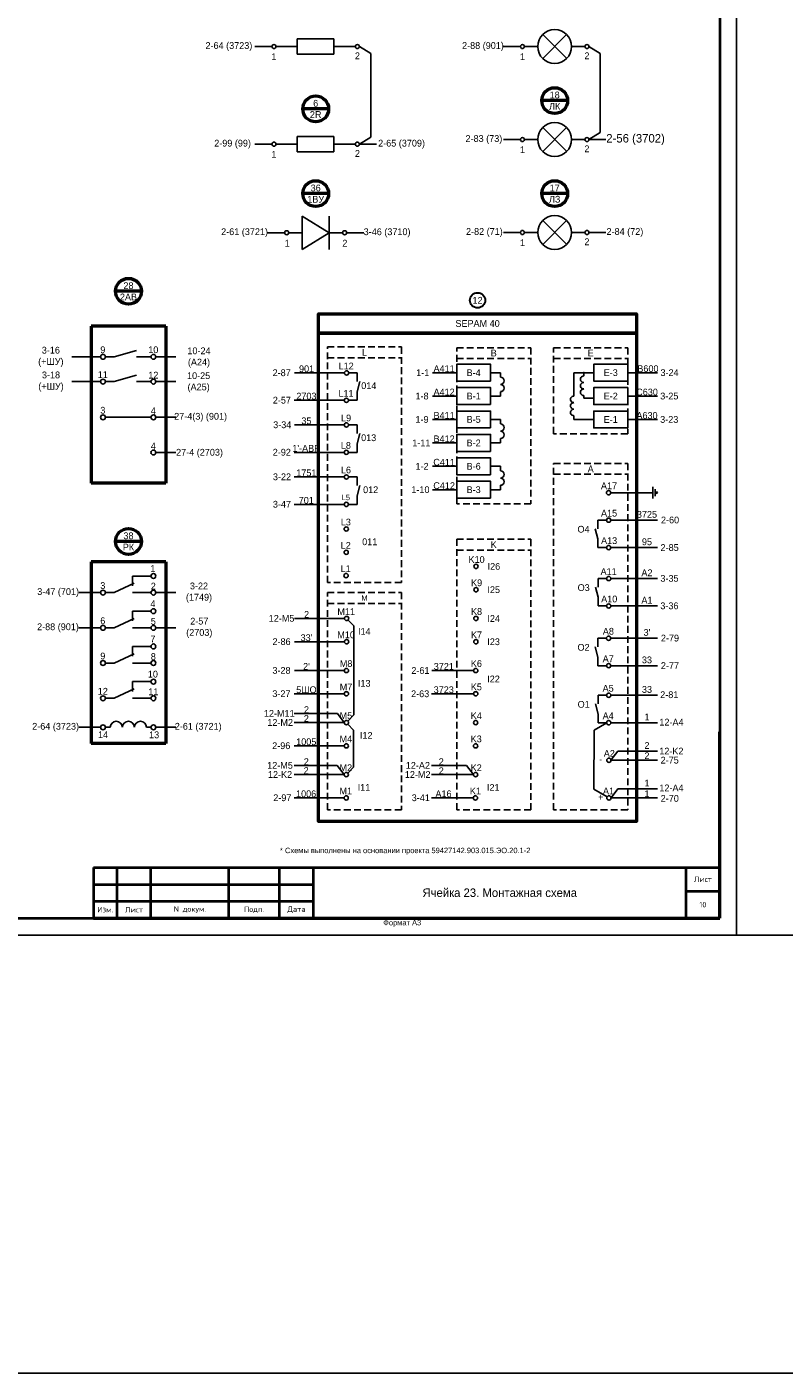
# Model space of a CAD drawing. Header units: millimetres. Extents: x 4897 to 12009, y -3017 to 2708.
# Tile 64 of 86: x 9256 to 9479, y -83 to 314. Entities that reach past the tile are written whole.
import ezdxf

# ---------------------------------------------------------------- set-up
doc = ezdxf.new("R2010")
doc.units = ezdxf.units.MM
doc.linetypes.add('JIS_02_2.0', pattern=[3, 2, -1])
doc.layers.add('основная 0.5', color=7, linetype='Continuous', lineweight=50)
doc.styles.add('SIMPLEX', font='txt', dxfattribs={"height": 5})

msp = doc.modelspace()

# ---------------------------------------------------------------- linework, layer by layer
for p, q in [((9465.4, 343.11), (9465.4, 46.06)), ((9335.71, 310.8), (9335.71, 306.29)), ((9346.54, 310.8), (9335.71, 310.8)), ((9346.54, 306.29), (9346.54, 310.8)), ((9328.2, 308.55), (9323.2, 308.55)), ((9329.4, 308.55), (9335.71, 308.55)), ((9335.71, 306.29), (9346.54, 306.29)), ((9346.54, 308.55), (9352.86, 308.55)), ((9354.06, 308.55), (9357.42, 306.46)), ((9357.42, 306.46), (9357.42, 281.8)), ((9401.59, 308.55), (9396.59, 308.55)), ((9406.71, 308.55), (9402.79, 308.55)), ((9411.71, 308.55), (9411.71, 308.55)), ((9420.63, 308.55), (9416.71, 308.55)), ((9421.83, 308.55), (9425.19, 306.46)), ((9425.19, 306.46), (9425.19, 283.17)), ((9421.83, 281.08), (9425.19, 283.17)), ((9328.2, 279.71), (9323.2, 279.71)), ((9329.4, 279.71), (9335.71, 279.71)), ((9335.71, 281.97), (9335.71, 277.46)), ((9346.54, 281.97), (9335.71, 281.97)), ((9346.54, 277.46), (9346.54, 281.97)), ((9346.54, 279.71), (9352.86, 279.71)), ((9354.06, 279.71), (9357.42, 281.8)), ((9354.06, 279.71), (9359.06, 279.71)), ((9401.59, 281.08), (9396.59, 281.08)), ((9406.71, 281.08), (9402.79, 281.08)), ((9420.63, 281.08), (9416.71, 281.08)), ((9421.83, 281.08), (9426.83, 281.08)), ((9335.71, 277.46), (9346.54, 277.46)), ((9337.11, 258.48), (9337.11, 248.64)), ((9337.11, 258.48), (9345.15, 253.56)), ((9345.15, 258.48), (9345.15, 248.64)), ((9326.91, 253.56), (9331.99, 253.56)), ((9333.19, 253.56), (9337.11, 253.56)), ((9345.15, 253.56), (9337.11, 248.64)), ((9345.15, 253.56), (9349.07, 253.56)), ((9350.27, 253.56), (9355.35, 253.56)), ((9401.59, 253.62), (9396.59, 253.62)), ((9406.71, 253.62), (9402.79, 253.62)), ((9420.63, 253.62), (9416.71, 253.62)), ((9421.83, 253.62), (9426.83, 253.62)), ((9288.24, 218.77), (9281.58, 216.9)), ((9269.16, 216.9), (9277.62, 216.9)), ((9279.06, 216.9), (9281.58, 216.9)), ((9288.24, 216.9), (9292.5, 216.9)), ((9293.93, 216.9), (9299.83, 216.9)), ((9288.24, 211.45), (9281.58, 209.59)), ((9349.64, 212.16), (9334.87, 212.16)), ((9353.4, 212.16), (9350.86, 212.16)), ((9353.4, 212.16), (9353.39, 209.61)), ((9382.78, 212.22), (9375.58, 212.22)), ((9392.78, 212.22), (9395.73, 212.22)), ((9395.73, 212.22), (9395.73, 210.91)), ((9423.27, 212.22), (9417.38, 212.22)), ((9417.38, 212.22), (9417.38, 205.3)), ((9420.32, 212.22), (9420.32, 211.26)), ((9433.27, 212.22), (9442.05, 212.22)), ((9269.16, 209.59), (9277.62, 209.59)), ((9279.06, 209.59), (9281.58, 209.59)), ((9288.24, 209.59), (9292.5, 209.59)), ((9293.93, 209.59), (9299.83, 209.59)), ((9354.17, 209.61), (9353.39, 206.61)), ((9349.59, 204.06), (9334.82, 204.06)), ((9353.38, 204.06), (9350.84, 204.06)), ((9353.39, 206.61), (9353.38, 204.06)), ((9382.78, 205.31), (9375.58, 205.31)), ((9392.78, 205.31), (9395.73, 205.31)), ((9395.73, 206.61), (9395.73, 205.31)), ((9420.32, 205.47), (9420.32, 204.66)), ((9423.27, 204.66), (9420.32, 204.66)), ((9423.27, 204.66), (9420.32, 204.66)), ((9433.27, 205.31), (9442.05, 205.31)), ((9279.06, 199.04), (9292.5, 199.04)), ((9293.93, 199.04), (9299.83, 199.04)), ((9417.38, 199.52), (9417.38, 198.4)), ((9349.61, 196.79), (9334.84, 196.79)), ((9353.37, 196.79), (9350.83, 196.79)), ((9353.37, 196.79), (9353.36, 194.24)), ((9382.78, 198.4), (9375.58, 198.4)), ((9392.78, 198.4), (9395.73, 198.4)), ((9395.73, 198.4), (9395.73, 197.08)), ((9423.27, 198.4), (9417.38, 198.4)), ((9433.27, 198.4), (9442.05, 198.4)), ((9353.36, 191.24), (9353.35, 188.69)), ((9354.14, 194.24), (9353.36, 191.24)), ((9382.78, 191.48), (9375.58, 191.48)), ((9392.78, 191.48), (9395.73, 191.48)), ((9395.73, 192.79), (9395.73, 191.48)), ((9293.93, 188.64), (9299.83, 188.64)), ((9349.55, 188.69), (9334.78, 188.69)), ((9353.35, 188.69), (9350.81, 188.69)), ((9382.78, 184.57), (9375.58, 184.57)), ((9392.78, 184.57), (9395.73, 184.57)), ((9395.73, 184.57), (9395.73, 183.25)), ((9349.57, 181.42), (9334.8, 181.42)), ((9353.37, 181.42), (9350.83, 181.42)), ((9353.37, 181.42), (9353.36, 178.87)), ((9395.73, 178.96), (9395.73, 177.65)), ((9353.36, 175.87), (9353.35, 173.32)), ((9354.14, 178.87), (9353.36, 175.87)), ((9382.78, 177.65), (9375.58, 177.65)), ((9392.78, 177.65), (9395.73, 177.65)), ((9428.26, 176.77), (9440.73, 176.77)), ((9440.73, 175.02), (9440.73, 178.52)), ((9441.43, 175.72), (9441.43, 177.82)), ((9441.74, 176.42), (9441.74, 177.12)), ((9441.74, 177.12), (9442.09, 176.77)), ((9441.74, 176.42), (9442.09, 176.77)), ((9349.55, 173.32), (9334.78, 173.32)), ((9353.35, 173.32), (9350.81, 173.32)), ((9424.48, 168.66), (9424.49, 166.11)), ((9424.48, 168.66), (9427.02, 168.66)), ((9428.27, 168.66), (9442.05, 168.66)), ((9423.71, 166.11), (9424.49, 163.11)), ((9424.49, 163.11), (9424.49, 160.56)), ((9424.49, 160.56), (9427.04, 160.56)), ((9428.29, 160.56), (9442.05, 160.56)), ((9292.5, 152.17), (9287.06, 152.17)), ((9287.06, 152.17), (9287.06, 149.28)), ((9424.51, 151.43), (9424.52, 148.87)), ((9424.51, 151.43), (9427.05, 151.43)), ((9428.31, 151.43), (9442.05, 151.43)), ((9271.19, 147.27), (9277.62, 147.27)), ((9279.06, 147.27), (9281.58, 147.27)), ((9287.54, 150.03), (9281.58, 147.27)), ((9292.5, 147.27), (9287.06, 147.27)), ((9293.93, 147.27), (9299.83, 147.27)), ((9423.74, 148.87), (9424.52, 145.87)), ((9424.52, 145.87), (9424.53, 143.32)), ((9424.53, 143.32), (9427.07, 143.32)), ((9428.32, 143.32), (9442.05, 143.32)), ((9287.54, 139.63), (9281.58, 136.87)), ((9292.5, 141.77), (9287.06, 141.77)), ((9287.06, 141.77), (9287.06, 138.88)), ((9349.64, 139.62), (9334.87, 139.62)), ((9350.71, 139.17), (9352.41, 137.42)), ((9271.19, 136.87), (9277.62, 136.87)), ((9279.06, 136.87), (9281.58, 136.87)), ((9292.5, 136.87), (9287.06, 136.87)), ((9293.93, 136.87), (9299.83, 136.87)), ((9352.41, 137.42), (9352.38, 111.14)), ((9292.5, 131.37), (9287.06, 131.37)), ((9287.06, 131.37), (9287.06, 128.48)), ((9349.62, 132.74), (9334.85, 132.74)), ((9423.7, 131.24), (9424.48, 128.24)), ((9424.47, 133.79), (9424.48, 131.24)), ((9424.47, 133.79), (9427.01, 133.79)), ((9428.27, 133.79), (9442.05, 133.79)), ((9287.54, 129.23), (9281.58, 126.47)), ((9424.48, 128.24), (9424.49, 125.68)), ((9279.06, 126.47), (9281.58, 126.47)), ((9292.5, 126.47), (9287.06, 126.47)), ((9349.61, 124.25), (9334.84, 124.25)), ((9387.79, 124.25), (9375.4, 124.25)), ((9424.49, 125.68), (9427.03, 125.68)), ((9428.29, 125.68), (9442.05, 125.68)), ((9292.5, 120.97), (9287.06, 120.97)), ((9287.06, 120.97), (9287.06, 118.08)), ((9279.06, 116.06), (9281.58, 116.06)), ((9287.54, 118.83), (9281.58, 116.06)), ((9292.5, 116.06), (9287.06, 116.06)), ((9349.59, 117.37), (9334.82, 117.37)), ((9387.77, 117.37), (9375.38, 117.37)), ((9424.51, 116.95), (9424.52, 114.4)), ((9424.51, 116.95), (9427.05, 116.95)), ((9428.31, 116.95), (9442.05, 116.95)), ((9347.54, 111.57), (9334.8, 111.57)), ((9349.57, 108.88), (9347.54, 111.57)), ((9423.74, 114.4), (9424.52, 111.4)), ((9424.52, 111.4), (9424.53, 108.84)), ((9277.62, 107.48), (9271.19, 107.48)), ((9280.47, 107.48), (9279.06, 107.48)), ((9291.16, 107.48), (9292.5, 107.48)), ((9293.93, 107.48), (9299.83, 107.48)), ((9349.57, 108.88), (9334.8, 108.88)), ((9352.38, 111.14), (9350.63, 109.33)), ((9350.63, 108.43), (9352.33, 106.68)), ((9427.07, 108.84), (9423.35, 106.66)), ((9424.53, 108.84), (9427.07, 108.84)), ((9428.32, 108.84), (9442.07, 108.84)), ((9352.33, 106.68), (9352.31, 95.73)), ((9423.35, 106.66), (9423.3, 89.24)), ((9349.55, 102), (9334.78, 102)), ((9428.34, 97.74), (9430.37, 100.42)), ((9430.37, 100.42), (9442.05, 100.42)), ((9347.51, 96.2), (9334.76, 96.2)), ((9349.53, 93.51), (9347.51, 96.2)), ((9352.31, 95.73), (9350.6, 93.96)), ((9385.69, 96.2), (9375.31, 96.2)), ((9387.71, 93.51), (9385.69, 96.2)), ((9428.34, 97.74), (9442.05, 97.74)), ((9349.53, 93.51), (9334.76, 93.51)), ((9387.71, 93.51), (9375.31, 93.51)), ((9423.3, 89.24), (9427.19, 86.95)), ((9428.36, 86.63), (9430.38, 89.32)), ((9430.38, 89.32), (9442.07, 89.32)), ((9349.51, 86.63), (9334.74, 86.63)), ((9387.69, 86.63), (9375.31, 86.63)), ((9428.36, 86.63), (9442.05, 86.63)), ((9045.39, 46.06), (9465.4, 46.06))]:
    msp.add_line(p, q)
at = {"lineweight": 40}
for p, q in [((9460.48, 338.11), (9460.48, 51.11)), ((9275.48, 66.1), (9340.48, 66.1)), ((9450.48, 66.11), (9450.48, 51.11)), ((9275.48, 61.1), (9340.48, 61.1)), ((9275.48, 56.1), (9340.48, 56.1)), ((9450.48, 59.11), (9460.48, 59.11)), ((9065.39, 51.11), (9460.48, 51.11))]:
    msp.add_line(p, q, dxfattribs=at)
at = {"color": 40, "true_color": 0xf8d731}
for p, q in [((9415.25, 305.02), (9408.17, 312.08)), ((9408.18, 305), (9415.22, 312.1))]:
    msp.add_line(p, q, dxfattribs=at)
at = {"lineweight": 50}
for p, q in [((9415.53, 292.57), (9407.88, 292.57)), ((9415.53, 292.57), (9407.88, 292.57)), ((9344.95, 290.13), (9337.31, 290.13)), ((9344.95, 265.1), (9337.31, 265.1)), ((9415.53, 265.1), (9407.88, 265.1)), ((9415.53, 265.1), (9407.88, 265.1)), ((9289.66, 236.26), (9282.01, 236.26)), ((9296.88, 225.98), (9274.79, 225.98)), ((9274.79, 225.98), (9274.79, 179.56)), ((9296.88, 225.98), (9296.88, 179.56)), ((9296.88, 179.56), (9274.79, 179.56)), ((9289.66, 162.38), (9282.01, 162.38)), ((9296.88, 156.35), (9274.79, 156.35)), ((9274.79, 156.35), (9274.79, 102.65)), ((9296.88, 156.35), (9296.88, 102.65)), ((9296.88, 102.65), (9274.79, 102.65))]:
    msp.add_line(p, q, dxfattribs=at)
at = {"color": 1}
for p, q in [((9415.25, 277.55), (9408.17, 284.61)), ((9408.18, 277.53), (9415.22, 284.64)), ((9411.71, 281.08), (9411.71, 281.08)), ((9465.4, 46.06), (9493.5, 46.06))]:
    msp.add_line(p, q, dxfattribs=at)
at = {"color": 3}
for p, q in [((9415.25, 250.09), (9408.17, 257.15)), ((9408.18, 250.07), (9415.22, 257.18)), ((9411.71, 253.62), (9411.71, 253.62))]:
    msp.add_line(p, q, dxfattribs=at)
at = {"linetype": 'JIS_02_2.0'}
for p, q in [((9344.6, 216.62), (9366.47, 216.62)), ((9382.78, 216.41), (9404.65, 216.41)), ((9411.41, 216.41), (9433.27, 216.41)), ((9411.41, 182.21), (9433.27, 182.21)), ((9382.78, 159.83), (9404.65, 159.83)), ((9344.6, 144.08), (9366.47, 144.08))]:
    msp.add_line(p, q, dxfattribs=at)
at = {"color": 9, "true_color": 0xd19cc7}
msp.add_lwpolyline([(5064.51, 516.93), (10068.29, 516.93), (10068.29, -83.25), (5072.49, -83.25)], close=True, dxfattribs=at)
at = {"lineweight": 50}
msp.add_lwpolyline([(9342, 229.58), (9342, 229.58), (9435.87, 229.58), (9435.87, 223.9), (9342, 223.9), (9342, 229.58)], dxfattribs=at)
msp.add_lwpolyline([(9342, 223.9), (9435.87, 223.9), (9435.87, 79.71), (9342, 79.71)], close=True, dxfattribs=at)
at = {"linetype": 'JIS_02_2.0'}
for points in [[(9366.47, 150.22), (9344.6, 150.22), (9344.6, 219.82), (9366.47, 219.82)], [(9404.65, 173.47), (9382.78, 173.47), (9382.78, 219.61), (9404.65, 219.61)], [(9433.27, 194.21), (9411.41, 194.21), (9411.41, 219.61), (9433.27, 219.61)], [(9433.27, 83.12), (9411.41, 83.12), (9411.41, 185.41), (9433.27, 185.41)], [(9404.65, 83.12), (9382.78, 83.12), (9382.78, 163.03), (9404.65, 163.03)], [(9366.47, 83.12), (9344.6, 83.12), (9344.6, 147.28), (9366.47, 147.28)]]:
    msp.add_lwpolyline(points, close=True, dxfattribs=at)
for points in [[(9392.78, 209.73), (9382.78, 209.73), (9382.78, 214.72), (9392.78, 214.72)], [(9392.78, 209.73), (9382.78, 209.73), (9382.78, 214.72), (9392.78, 214.72)], [(9433.27, 209.73), (9423.27, 209.73), (9423.27, 214.72), (9433.27, 214.72)], [(9433.27, 209.73), (9423.27, 209.73), (9423.27, 214.72), (9433.27, 214.72)], [(9392.78, 202.81), (9382.78, 202.81), (9382.78, 207.81), (9392.78, 207.81)], [(9392.78, 202.81), (9382.78, 202.81), (9382.78, 207.81), (9392.78, 207.81)], [(9433.27, 202.81), (9423.27, 202.81), (9423.27, 207.81), (9433.27, 207.81)], [(9433.27, 202.81), (9423.27, 202.81), (9423.27, 207.81), (9433.27, 207.81)], [(9392.78, 195.9), (9382.78, 195.9), (9382.78, 200.9), (9392.78, 200.9)], [(9392.78, 195.9), (9382.78, 195.9), (9382.78, 200.9), (9392.78, 200.9)], [(9433.27, 195.9), (9423.27, 195.9), (9423.27, 200.9), (9433.27, 200.9)], [(9433.27, 195.9), (9423.27, 195.9), (9423.27, 200.9), (9433.27, 200.9)], [(9392.78, 188.98), (9382.78, 188.98), (9382.78, 193.98), (9392.78, 193.98)], [(9392.78, 188.98), (9382.78, 188.98), (9382.78, 193.98), (9392.78, 193.98)], [(9392.78, 182.07), (9382.78, 182.07), (9382.78, 187.07), (9392.78, 187.07)], [(9392.78, 182.07), (9382.78, 182.07), (9382.78, 187.07), (9392.78, 187.07)], [(9392.78, 175.15), (9382.78, 175.15), (9382.78, 180.15), (9392.78, 180.15)], [(9392.78, 175.15), (9382.78, 175.15), (9382.78, 180.15), (9392.78, 180.15)]]:
    msp.add_lwpolyline(points, close=True)
at = {"const_width": 0.32}
msp.add_lwpolyline([(9420.18, 212.22, 0.994495), (9420.47, 212.22, 1.023578)], format="xyb", close=True, dxfattribs=at)
for centre, radius in [((9411.71, 308.55), 5), ((9328.8, 308.55), 0.599), ((9353.46, 308.55), 0.599), ((9402.19, 308.55), 0.599), ((9421.23, 308.55), 0.599), ((9411.71, 281.08), 5), ((9328.8, 279.71), 0.599), ((9353.46, 279.71), 0.599), ((9402.19, 281.08), 0.599), ((9421.23, 281.08), 0.599), ((9411.71, 253.62), 5), ((9332.59, 253.56), 0.599), ((9349.67, 253.56), 0.599), ((9402.19, 253.62), 0.599), ((9421.23, 253.62), 0.599), ((9278.34, 216.9), 0.719), ((9293.21, 216.9), 0.719), ((9350.27, 212.16), 0.629), ((9278.34, 209.59), 0.719), ((9293.21, 209.59), 0.719), ((9350.22, 204.06), 0.629), ((9278.34, 199.04), 0.719), ((9293.21, 199.04), 0.719), ((9350.23, 196.79), 0.629), ((9293.21, 188.64), 0.719), ((9350.18, 188.69), 0.629), ((9350.2, 181.42), 0.629), ((9427.63, 176.77), 0.629), ((9350.18, 173.32), 0.629), ((9427.65, 168.66), 0.629), ((9350.16, 166.06), 0.629), ((9350.14, 159.17), 0.629), ((9427.66, 160.56), 0.629), ((9388.47, 154.99), 0.629), ((9293.21, 152.17), 0.719), ((9350.12, 152.29), 0.629), ((9427.68, 151.43), 0.629), ((9278.34, 147.27), 0.719), ((9293.21, 147.27), 0.719), ((9388.47, 148.11), 0.629), ((9427.69, 143.32), 0.629), ((9293.21, 141.77), 0.719), ((9350.27, 139.62), 0.629), ((9388.45, 139.62), 0.629), ((9278.34, 136.87), 0.719), ((9293.21, 136.87), 0.719), ((9293.21, 131.37), 0.719), ((9350.25, 132.74), 0.629), ((9388.43, 132.74), 0.629), ((9427.64, 133.79), 0.629), ((9278.34, 126.47), 0.719), ((9293.21, 126.47), 0.719), ((9350.23, 124.25), 0.629), ((9388.41, 124.25), 0.629), ((9427.66, 125.68), 0.629), ((9293.21, 120.97), 0.719), ((9278.34, 116.06), 0.719), ((9293.21, 116.06), 0.719), ((9350.22, 117.37), 0.629), ((9388.4, 117.37), 0.629), ((9427.68, 116.95), 0.629), ((9278.34, 107.48), 0.719), ((9293.21, 107.48), 0.719), ((9350.2, 108.88), 0.629), ((9388.38, 108.88), 0.629), ((9427.69, 108.84), 0.629), ((9350.18, 102), 0.629), ((9388.36, 102), 0.629), ((9427.71, 97.74), 0.629), ((9350.16, 93.51), 0.629), ((9388.34, 93.51), 0.629), ((9350.14, 86.63), 0.629), ((9388.32, 86.63), 0.629), ((9427.73, 86.63), 0.629)]:
    msp.add_circle(centre, radius)
at = {"lineweight": 50}
for centre in [(9411.71, 292.57), (9341.13, 290.13), (9341.13, 265.1), (9411.71, 265.1), (9285.84, 236.26), (9285.84, 162.38)]:
    msp.add_circle(centre, 3.82, dxfattribs=at)
at = {"lineweight": 30}
msp.add_circle((9388.94, 233.6), 2.25, dxfattribs=at)
at = {"linetype": 'Continuous', "lineweight": 25, "ltscale": 4.8}
for centre, radius, start, end in [((9395.71, 209.83), 1.07, 270.8278, 89.0239), ((9420.3, 210.29), 0.964, 88.781, 271.5494), ((9395.72, 207.69), 1.07, 270.5198, 89.6285), ((9420.3, 208.37), 0.964, 88.781, 271.5494), ((9420.31, 206.44), 0.964, 88.781, 270.8886), ((9417.36, 204.34), 0.964, 88.781, 271.5494), ((9417.36, 202.41), 0.964, 88.781, 271.5494), ((9417.36, 200.48), 0.964, 88.781, 270.8886), ((9395.71, 196.01), 1.07, 270.8278, 89.0239), ((9395.72, 193.86), 1.07, 270.5198, 89.6285), ((9395.71, 182.18), 1.07, 270.8278, 89.0239), ((9395.72, 180.03), 1.07, 270.5198, 89.6285)]:
    msp.add_arc(centre, radius, start, end, dxfattribs=at)
for centre in [(9282.25, 107.48), (9285.82, 107.48), (9289.38, 107.48)]:
    msp.add_arc(centre, 1.78, 0, 180)
at = {"layer": 'основная 0.5'}
for p, q in [((9460.48, 51.11), (9460.48, 106.11)), ((9275.48, 51.11), (9460.48, 51.11))]:
    msp.add_line(p, q, dxfattribs=at)
at = {"layer": 'основная 0.5', "lineweight": 40}
for p, q in [((9275.48, 66.1), (9275.48, 51.11)), ((9282.48, 51.11), (9282.48, 66.1)), ((9292.48, 51.11), (9292.48, 66.1)), ((9315.48, 51.11), (9315.48, 66.1)), ((9330.48, 51.11), (9330.48, 66.1)), ((9340.48, 51.11), (9340.48, 66.11)), ((9340.48, 66.11), (9460.48, 66.11))]:
    msp.add_line(p, q, dxfattribs=at)

# ---------------------------------------------------------------- texts
at = {"style": 'SIMPLEX'}
for s, p in [('1', (9331.99, 249.47)), ('2', (9349.01, 249.47))]:
    msp.add_text(s, height=2, dxfattribs=at).set_placement(p)
at = {"attachment_point": 5, "style": 'SIMPLEX'}
for s, insert, char_height, width in [('2-64 (3723)', (9315.5, 308.55), 2, 13.7171), ('1', (9328.8, 305.53), 2, 13.1618), ('2', (9353.46, 305.81), 2, 13.1618), ('2-88 (901)', (9390.53, 308.55), 2, 13.7171), ('1', (9402.19, 305.53), 2, 13.1618), ('2', (9421.23, 305.81), 2, 13.1618), ('18\\PЛК', (9411.71, 292.57), 2, 13.7171), ('6\\P2R', (9341.13, 290.13), 2, 13.7171), ('2-65 (3709)', (9366.49, 279.71), 2, 13.7171), ('2-83 (73)', (9390.81, 281.08), 2, 13.7171), ('2-56 (3702)', (9435.59, 281.08), 2.5, 19.2048), ('2-99 (99)', (9316.59, 279.71), 2, 13.7171), ('1', (9402.19, 278.07), 2, 13.1618), ('2', (9421.23, 278.34), 2, 13.1618), ('1', (9328.8, 276.7), 2, 13.1618), ('2', (9353.46, 276.97), 2, 13.1618), ('\\pt8;36\\P1ВУ', (9341.13, 265.1), 2, 4.8313), ('17\\PЛЗ', (9411.71, 265.1), 2, 13.7171), ('2-61 (3721)', (9320.13, 253.56), 2, 13.7171), ('3-46 (3710)', (9362.22, 253.54), 2, 14.2223), ('\\pt10;2-82 (71)', (9390.95, 253.62), 2, 13.7171), ('2-84 (72)', (9432.45, 253.62), 2, 13.7171), ('1', (9402.19, 250.6), 2, 13.1618), ('2', (9421.23, 250.88), 2, 13.1618), ('28\\P2АВ', (9285.84, 236.26), 2, 13.7171), ('12', (9388.94, 233.6), 2, 4.6046), ('SEPAM 40', (9388.94, 226.74), 2, 93.8727), ('3-16 (+ШУ)', (9262.93, 216.9), 2, 12.5391), ('9', (9278.27, 218.97), 2, 2.4873), ('10', (9293.18, 218.98), 2, 2.4873), ('10-24 (A24)', (9306.67, 216.71), 2, 12.5391), ('\\pt2;L', (9355.53, 218.22), 2, 21.8634), ('\\pt2;B', (9393.71, 218.01), 2, 21.8634), ('\\pt2;E', (9422.34, 218.01), 2, 21.8634), ('L12', (9350.14, 214.2), 2, 4.6655), ('3-18 (+ШУ)', (9262.97, 209.59), 2, 12.5391), ('11', (9278.27, 211.65), 2, 2.4873), ('12', (9293.18, 211.49), 2, 2.4873), ('\\pt10;10-25 (A25)', (9306.56, 209.37), 2, 12.266), ('\\pt2;2-87', (9331.09, 212.19), 2, 4.6655), ('\\pt2;901', (9338.44, 213.36), 2, 4.6655), ('\\pt2;1-1', (9372.74, 212.22), 2, 4.6655), ('\\pt2;A411', (9379.06, 213.42), 2, 4.6655), ('B-4', (9387.78, 212.22), 2, 9.9995), ('E-3', (9428.27, 212.22), 2, 9.9995), ('\\pt2;B600', (9439.24, 213.39), 2, 7.1086), ('\\pt2;3-24', (9445.63, 212.22), 2, 5.2048), ('\\pt2;L11', (9350.09, 206.1), 2, 4.6655), ('\\pt2;014', (9356.82, 208.37), 2, 4.6655), ('\\pt2;A412', (9379.06, 206.51), 2, 4.6655), ('\\pt2;C630', (9438.98, 206.48), 2, 6.5281), ('\\pt2;2-57', (9331.15, 204.09), 2, 4.6655), ('\\pt2;2703', (9338.39, 205.28), 2, 4.6655), ('\\pt2;1-8', (9372.54, 205.31), 2, 4.6655), ('B-1', (9387.78, 205.31), 2, 9.9995), ('E-2', (9428.27, 205.31), 2, 9.9995), ('\\pt2;3-25', (9445.56, 205.31), 2, 6.4502), ('3', (9278.27, 201.11), 2, 2.4873), ('4', (9293.18, 200.95), 2, 2.4873), ('27-4(3) (901)', (9307.15, 199.04), 2, 16.7719), ('\\pt2;35', (9338.4, 197.99), 2, 4.6655), ('L9', (9350.11, 198.83), 2, 4.6655), ('\\pt2;1-9', (9372.53, 198.4), 2, 4.6655), ('\\pt2;B411', (9379.06, 199.59), 2, 4.6655), ('B-5', (9387.78, 198.4), 2, 9.9995), ('E-1', (9428.27, 198.4), 2, 9.9995), ('\\pt2;A630', (9438.98, 199.57), 2, 5.8671), ('\\pt2;3-23', (9445.54, 198.4), 2, 6.6065), ('\\pt2;3-34', (9331.26, 196.82), 2, 4.6655), ('4', (9293.18, 190.54), 2, 2.4873), ('\\pt10;27-4 (2703)', (9306.83, 188.42), 2, 13.4447), ("\\pt2;1'-АВР", (9338.35, 189.88), 2, 4.6655), ('\\pt2;L8', (9350.05, 190.73), 2, 4.6655), ('\\pt2;013', (9356.78, 193), 2, 4.6655), ('\\pt2;1-11', (9372.33, 191.48), 2, 4.6655), ('\\pt2;B412', (9379.06, 192.68), 2, 4.6655), ('B-2', (9387.78, 191.48), 2, 9.9995), ('\\pt2;2-92', (9331.13, 188.72), 2, 6.2087), ('\\pt2;1751', (9338.37, 182.62), 2, 4.6655), ('L6', (9350.07, 183.46), 2, 4.6655), ('\\pt2;1-2', (9372.55, 184.57), 2, 3.7407), ('\\pt2;C411', (9379.06, 185.76), 2, 4.6655), ('B-6', (9387.78, 184.57), 2, 9.9995), ('\\pt2;A', (9422.34, 183.81), 2, 21.8634), ('\\pt2;3-22', (9331.18, 181.45), 2, 4.6655), ('\\pt2;C412', (9379.06, 178.85), 2, 4.6655), ('B-3', (9387.78, 177.65), 2, 9), ('\\pt2;A17', (9427.75, 178.81), 2, 9), ('\\pt2;701', (9338.35, 174.51), 2, 9), ('\\pt1.6;L5', (9350.05, 175.36), 1.6, 9), ('\\pt2;012', (9357.37, 177.63), 2, 4.6655), ('\\pt2;1-10', (9372.06, 177.65), 2, 6.4853), ('\\pt2;3-47', (9331.17, 173.35), 2, 4.6655), ('\\pt2;A15', (9427.77, 170.71), 2, 9), ('\\pt2;3725', (9438.96, 170.36), 2, 6.1744), ('\\pt2;L3', (9350.03, 168.1), 2, 4.6655), ('О4', (9420.23, 165.97), 2, 9), ('\\pt2;2-60', (9445.78, 168.7), 2, 9), ('38\\PРК', (9285.84, 162.38), 2, 13.7171), ('\\pt2;011', (9357.09, 162.26), 2, 4.6655), ('\\pt2;A13', (9427.79, 162.6), 2, 9), ('\\pt2;95', (9438.96, 162.26), 2, 6.1744), ('\\pt2;L2', (9350.01, 161.21), 2, 4.6655), ('\\pt2;K', (9393.71, 161.43), 2, 9), ('\\pt2;2-85', (9445.66, 160.56), 2, 7.7448), ('1', (9293.06, 154.38), 2, 2.4873), ('\\pt2;L1', (9350, 154.33), 2, 4.6655), ('K10', (9388.65, 157.03), 2, 9), ('\\pt2;I26', (9393.76, 154.99), 2, 9), ('\\pt2;K9', (9388.65, 150.15), 2, 9), ('\\pt2;A11', (9427.64, 153.47), 2, 9), ('\\pt2;A2', (9438.96, 153.12), 2, 6.1744), ('\\pt2;3-35', (9445.61, 151.46), 2, 9), ('3-47 (701)', (9265.07, 147.27), 2, 12.3173), ('3', (9278.27, 149.33), 2, 2.4873), ('2', (9293.18, 149.17), 2, 2.4873), ('3-22 (1749)', (9306.67, 147.27), 2, 12.5391), ('\\pt2;I25', (9393.7, 148.11), 2, 9), ('О3', (9420.27, 148.73), 2, 9), ('4', (9293.06, 143.98), 2, 2.4873), ('\\pt1.6;M', (9355.53, 145.68), 1.6, 21.8634), ('A10', (9427.82, 145.36), 2, 9), ('\\pt2;A1', (9438.96, 145.02), 2, 6.1744), ('\\pt2;3-36', (9445.59, 143.35), 2, 9), ('2-88 (901)', (9265.03, 136.87), 2, 12.3173), ('6', (9278.27, 138.93), 2, 2.4873), ('5', (9293.18, 138.77), 2, 2.4873), ('2-57 (2703)', (9306.76, 136.87), 2, 12.266), ('\\pt2;12-M5', (9331.06, 139.65), 2, 9), ('\\pt2;2', (9338.44, 140.82), 2, 9), ('M11', (9350.14, 141.66), 2, 9), ('K8', (9388.63, 141.66), 2, 9), ('\\pt2;I24', (9393.69, 139.62), 2, 9), ('\\pt2;M10', (9350.12, 134.78), 2, 9), ('\\pt2;I14', (9355.5, 135.82), 2, 9), ('\\pt2;K7', (9388.61, 134.78), 2, 9), ('\\pt2;A8', (9427.56, 135.83), 2, 9), ("\\pt2;3'", (9438.96, 135.49), 2, 6.1744), ('7', (9293.06, 133.57), 2, 2.4873), ('\\pt2;2-86', (9331.05, 132.77), 2, 9), ("\\pt2;33'", (9338.42, 133.93), 2, 9), ('\\pt2;I23', (9393.67, 132.74), 2, 9), ('О2', (9420.23, 131.09), 2, 9), ('\\pt2;2-79', (9445.75, 133.82), 2, 9), ('9', (9278.27, 128.53), 2, 2.4873), ('8', (9293.18, 128.37), 2, 2.4873), ('M8', (9350.11, 126.29), 2, 9), ('K6', (9388.59, 126.29), 2, 9), ('\\pt2;A7', (9427.52, 127.72), 2, 9), ('\\pt2;33', (9438.96, 127.38), 2, 6.1744), ('10', (9293.06, 123.17), 2, 2.4873), ('\\pt2;3-28', (9331.03, 124.28), 2, 9), ("\\pt2;2'", (9338.4, 125.45), 2, 9), ('\\pt2;2-61', (9372.06, 124.25), 2, 4.9233), ('\\pt2;3721', (9378.97, 125.45), 2, 9), ('\\pt2;2-77', (9445.75, 125.72), 2, 9), ('12', (9278.27, 118.13), 2, 2.4873), ('\\pt2;5ШО', (9338.39, 118.57), 2, 9), ('\\pt2;M7', (9350.09, 119.41), 2, 9), ('\\pt2;I13', (9355.47, 120.46), 2, 9), ('\\pt2;3723', (9378.95, 118.57), 2, 9), ('\\pt2;K5', (9388.57, 119.41), 2, 9), ('\\pt2;I22', (9393.65, 121.76), 2, 9), ('\\pt2;A5', (9427.5, 118.99), 2, 9), ('\\pt2;33', (9438.96, 118.65), 2, 6.1744), ('11', (9293.18, 117.97), 2, 2.4873), ('\\pt2;3-27', (9331.01, 117.4), 2, 9), ('\\pt2;2-63', (9371.99, 117.37), 2, 6.662), ('О1', (9420.27, 114.25), 2, 9), ('\\pt2;2-81', (9445.55, 117.1), 2, 6.3409), ('\\pt2;12-M11', (9330.38, 111.6), 2, 9), ('\\pt2;2', (9338.41, 112.71), 2, 9), ('M5', (9350.07, 110.92), 2, 9), ('K4', (9388.56, 110.92), 2, 9), ('\\pt2;A4', (9427.51, 110.88), 2, 9), ('\\pt2;1', (9438.98, 110.54), 2, 6.1744), ('2-64 (3723)', (9264.33, 107.48), 2, 13.0575), ('2-61 (3721)', (9306.44, 107.48), 2, 15.1366), ('\\pt2;12-M2', (9330.64, 108.91), 2, 9), ('\\pt2;2', (9338.37, 110.08), 2, 9), ('\\pt2;12-A4', (9446.2, 109), 2, 6.3409), ('14', (9278.34, 105.29), 2, 2.4873), ('13', (9293.42, 105.25), 2, 2.2981), ('\\pt2;1005', (9338.35, 103.2), 2, 9), ('\\pt2;M4', (9350.05, 104.04), 2, 9), ('\\pt2;I12', (9356.06, 105.09), 2, 9), ('\\pt2;K3', (9388.54, 104.04), 2, 9), ('\\pt2;2-96', (9330.97, 102.03), 2, 9), ('\\pt2;A2', (9427.84, 99.78), 2, 9), ('\\pt2;2', (9438.96, 102.12), 2, 6.1744), ('\\pt2;2', (9438.96, 99.08), 2, 6.1744), ('\\pt2;12-K2', (9446.17, 100.45), 2, 9), ('\\pt2;12-M5', (9330.6, 96.23), 2, 9), ('\\pt2;2', (9338.33, 94.71), 2, 9), ('\\pt2;2', (9338.37, 97.34), 2, 9), ('\\pt2;M2', (9350.03, 95.55), 2, 9), ('\\pt2;12-A2', (9371.31, 96.23), 2, 9), ('\\pt2;2', (9378.22, 97.34), 2, 9), ('\\pt2;2', (9378.22, 94.66), 2, 9), ('\\pt2;K2', (9388.54, 95.55), 2, 9), ('\\pt2;-', (9425.3, 98.03), 2, 9), ('\\pt2;2-75', (9445.67, 97.77), 2, 9), ('\\pt2;12-K2', (9330.6, 93.54), 2, 9), ('\\pt2;12-M2', (9371.25, 93.54), 2, 9), ('\\pt2;1', (9438.98, 91.01), 2, 6.1744), ('\\pt2;2-97', (9331.28, 86.66), 2, 9), ('\\pt2;1006', (9338.31, 87.83), 2, 9), ('\\pt2;M1', (9350.01, 88.67), 2, 9), ('\\pt2;I11', (9355.39, 89.72), 2, 9), ('\\pt2;3-41', (9372.17, 86.66), 2, 9), ('A16', (9378.88, 87.83), 2, 9), ('\\pt2;K1', (9388.3, 88.67), 2, 9), ('\\pt2;I21', (9393.57, 89.72), 2, 9), ('\\pt2;+', (9425.32, 86.9), 2, 9), ('\\pt2;A1', (9427.6, 88.67), 2, 9), ('\\pt2;1', (9438.96, 87.85), 2, 6.1744), ('\\pt2;12-A4', (9446.19, 89.58), 2, 9), ('\\pt2;2-70', (9445.69, 86.46), 2, 5.677)]:
    msp.add_mtext(s, dxfattribs=dict(at, insert=insert, char_height=char_height, width=width))
at = {"lineweight": 35, "attachment_point": 5, "line_spacing_factor": 0.8, "style": 'SIMPLEX'}
for s, insert, char_height, width in [('\\pi-4.8,l6.4,t6.4;*^IСхемы выполнены на основании проекта 59427142.903.015.ЭО.20.1-2', (9366.77, 70.87), 1.6, 185), ('Ячейка 23. Монтажная схема', (9395.48, 58.61), 2.5, 110), ('{\\Fromans|c204;Лист}', (9455.48, 62.61), 1.6, 10), ('{\\Fromans|c204;10}', (9455.48, 55.11), 1.6, 10.1667), ('{\\Fromans|c204;Изм.}', (9278.98, 53.61), 1.6, 7), ('{\\Fromans|c204;Лист}', (9287.48, 53.61), 1.6, 10), ('{\\Fromans|c0;N \\Fromans|c204;докум.}', (9303.98, 53.61), 1.6, 23), ('{\\Fromans|c204;Подп.}', (9322.98, 53.61), 1.6, 15), ('{\\Fromans|c204;Дата}', (9335.48, 53.61), 1.6, 10)]:
    msp.add_mtext(s, dxfattribs=dict(at, insert=insert, char_height=char_height, width=width))
at = {"lineweight": 30, "insert": (9361.08, 50.59), "char_height": 1.6, "attachment_point": 1, "style": 'SIMPLEX'}
msp.add_mtext_dynamic_manual_height_columns('Формат А3', width=45.8537, gutter_width=12.5, heights=[0], dxfattribs=at)

doc.saveas('drawing.dxf')
